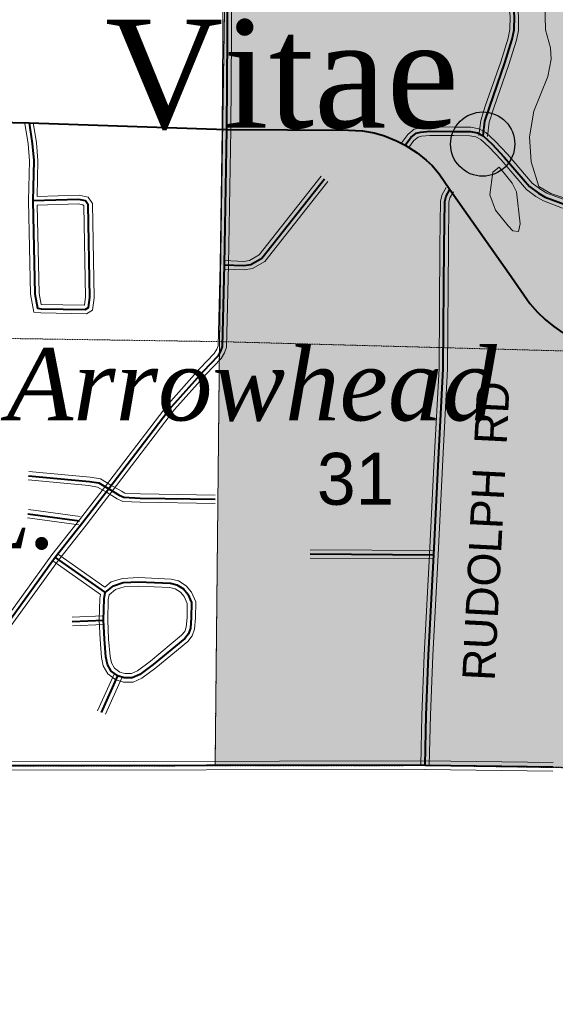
# Model space of a CAD drawing. Extents: x 290250 to 590026, y 44066 to 275711.
# Tile 22 of 121: x 391361 to 398046, y 96877 to 109154. Entities that reach past the tile are written whole.
import ezdxf

# ---------------------------------------------------------------- set-up
doc = ezdxf.new("R2010")
doc.units = 0
doc.header["$MEASUREMENT"] = 0
doc.linetypes.add('Wisdot1', pattern=[0.0625, 0.03125, -0.03125])
doc.linetypes.add('Wisdot4', pattern=[0.28125, 0.125, -0.0625, 0.03125, -0.0625])
for name, color, linetype, lineweight in [('C_bnd_county', 240, 'Wisdot4', 25), ('C_bnd_section', 240, 'Wisdot1', 15), ('C_city_unc_place_fill', 240, 'Continuous', 25), ('C_forest_state_bnd', 240, 'Continuous', 9), ('C_forest_state_bnd_fill', 245, 'Continuous', 25), ('C_lake', 240, 'Continuous', 9), ('C_lake_fill', 247, 'Continuous', 25), ('C_sth', 240, 'Continuous', 40), ('C_twnrd', 240, 'Continuous', 13), ('C_twnrd_txt', 240, 'Continuous', 13)]:
    doc.layers.add(name, color=color, linetype=linetype, lineweight=lineweight)
for name, color, linetype in [('C_bnd_section_line_txt', 240, 'Continuous'), ('C_city_unc_place', 240, 'Continuous'), ('C_city_unc_place_txt', 240, 'Continuous'), ('C_lake_txt', 240, 'Continuous')]:
    doc.layers.add(name, color=color, linetype=linetype)
doc.layers.add('C_twnrd_mask', color=7, linetype='Continuous', lineweight=40, true_color=0xffffff)
doc.styles.add('Source Sans Pro', font='SourceSansPro-Regular.ttf')
doc.styles.add('Times New Roman', font='times.ttf')
doc.styles.add('Times New Roman Italic', font='timesi.ttf')

# ---------------------------------------------------------------- blocks, each defined once
blk = doc.blocks.new('Map-hatch-to-back')
at = {"layer": 'C_forest_state_bnd_fill'}
h = blk.add_hatch(color=256, dxfattribs=at)
h.dxf.hatch_style = 1
h.paths.add_polyline_path([(457192, 99780), (457071, 110129), (456960, 115397), (456839, 120509), (456727, 125653), (456668, 128184), (457693, 130365), (455903, 130368), (455857, 135636), (455856, 140769), (455857, 146210), (455890, 151412), (455891, 154601), (455891, 154601), (455927, 159754), (455942, 162106), (455948, 162494), (455981, 165555), (456010, 167376), (456009, 172543), (456012, 174366), (456009, 177882), (455872, 183119), (455869, 183940), (455867, 184340), (455854, 188338), (455876, 192909), (455888, 193608), (455887, 198960), (450618, 198809), (445350, 198809), (440081, 198740), (437834, 198605), (434837, 198680), (430269, 198626), (429534, 198611), (424336, 198953), (413697, 199055), (410853, 199015), (409941, 199006), (407590, 198992), (402893, 199032), (393645, 198946), (390874, 198953), (387492, 198920), (387428, 201581), (387036, 204177), (386351, 204197), (384694, 204248), (383997, 204269), (382804, 204305), (381803, 204335), (381640, 204329), (381244, 204313), (380724, 204293), (380372, 204279), (380055, 204267), (376600, 204131), (373930, 204094), (373435, 204087), (371501, 204060), (371373, 204058), (370103, 204082), (370074, 204082), (366451, 204112), (363479, 204206), (360806, 204291), (360806, 204291), (360503, 204299), (358919, 204340), (358919, 204340), (357521, 204376), (355706, 204423), (350642, 204421), (345406, 204420), (340120, 204407), (340182, 209732), (339454, 209738), (338292, 209749), (334711, 209747), (334864, 215067), (334759, 220236), (334547, 225557), (332168, 225558), (329656, 225571), (329494, 219052), (329589, 214995), (329541, 205760), (329502, 199147), (329523, 195773), (329422, 193936), (329407, 189743), (329414, 178195), (329387, 171873), (329421, 162232), (334487, 162268), (339788, 162304), (345127, 162325), (350297, 162324), (355618, 162319), (358372, 162309), (360725, 162346), (361487, 162342), (363616, 162315), (364605, 162302), (367808, 162281), (371603, 162278), (371658, 156563), (371656, 152573), (371611, 145991), (371585, 140795), (371567, 135631), (371536, 133577), (371630, 130397), (372912, 130398), (372908, 126396), (372672, 121323), (372439, 115964), (377825, 116081), (383113, 115933), (387964, 115944), (388391, 115937), (393979, 115671), (393933, 110366), (393855, 105140), (393800, 99853), (396420, 99858), (399110, 99817), (404406, 99831), (409694, 99762), (414874, 99863), (420191, 99795), (425516, 99823), (433328, 99812), (436132, 99777), (442676, 99707), (446624, 99722), (451905, 99689), (453527, 99700)])
at = {"layer": 'C_lake_fill'}
h = blk.add_hatch(color=256, dxfattribs=at)
h.dxf.hatch_style = 1
h.paths.add_polyline_path([(400486, 108161), (400817, 107865), (400933, 107781), (401077, 107755), (401462, 107786), (401940, 107737), (402201, 107613), (402379, 107603), (402436, 107715), (402517, 107683), (402532, 107536), (402452, 107329), (402441, 107208), (402555, 107060), (402782, 106935), (403094, 106763), (403222, 106782), (403363, 106847), (403413, 106939), (403360, 107070), (403277, 107173), (403345, 107300), (403411, 107382), (403401, 107442), (403275, 107503), (403085, 107538), (403003, 107611), (402997, 107687), (403043, 107787), (403197, 107943), (403275, 107972), (403338, 108027), (403286, 108123), (403251, 108247), (403335, 108359), (403369, 108485), (403362, 108587), (403356, 108670), (403280, 108781), (403169, 108835), (403037, 108834), (402906, 108777), (402763, 108633), (402749, 108587), (402741, 108504), (402720, 108427), (402639, 108376), (402479, 108397), (402394, 108466), (402435, 108713), (402567, 108858), (402693, 108933), (403001, 109000), (403321, 109161), (403424, 109251), (403551, 109320), (403675, 109452), (403779, 109629), (403864, 109708), (404002, 109773), (404144, 109819), (404177, 109846), (404254, 109920), (404300, 110024), (404527, 110262), (404718, 110457), (404831, 110695), (404957, 110794), (405070, 110926), (405171, 111077), (405198, 111187), (405196, 111244), (405150, 111397), (405064, 111607), (405032, 111791), (404972, 111994), (404854, 112141), (404628, 112365), (404441, 112526), (404221, 112670), (403983, 112784), (403836, 112779), (403740, 112716), (403644, 112626), (403509, 112595), (403357, 112488), (403288, 112410), (403174, 112293), (403079, 112071), (402972, 111867), (402665, 111407), (402642, 111289), (402633, 111236), (402538, 111229), (402401, 111262), (402118, 111363), (401456, 111626), (401029, 111723), (400629, 111824), (400529, 111885), (400459, 111936), (400399, 112047), (400387, 112176), (400411, 112369), (400561, 112677), (400693, 113415), (400748, 113927), (400764, 114401), (400708, 114732), (400685, 114867), (400618, 114964), (400511, 115112), (400451, 115223), (400426, 115404), (400193, 115726), (399910, 115959), (399671, 116081), (399251, 116211), (398800, 116254), (398418, 116253), (397854, 116160), (397546, 116079), (397210, 115943), (397028, 115835), (396807, 115654), (396643, 115460), (396516, 115290), (396369, 115149), (396266, 115062), (396168, 115033), (396000, 114982), (395932, 114961), (395893, 114896), (395867, 114751), (395854, 114554), (395858, 114425), (395883, 114354), (395840, 114277), (395785, 114219), (395653, 114105), (395603, 114020), (395571, 113947), (395573, 113872), (395688, 113815), (395803, 113781), (395879, 113658), (395886, 113533), (396036, 113451), (396153, 113337), (396219, 113177), (396218, 113086), (396228, 113014), (396324, 112942), (396588, 112852), (396702, 112715), (396901, 112510), (397066, 112447), (397191, 112439), (397364, 112350), (397489, 112206), (397586, 111910), (397678, 111365), (397712, 111146), (397828, 110817), (397943, 110408), (397951, 110144), (397910, 109889), (397827, 109637), (397830, 109546), (397915, 109371), (397922, 109027), (397985, 108802), (397993, 108662), (397951, 108445), (397779, 108012), (397725, 107692), (397742, 107383), (397839, 107076), (397989, 106986), (398214, 106913), (398418, 106802), (398722, 106774), (399136, 106821), (399601, 106945), (399967, 107089), (400195, 107312), (400389, 107621), (400446, 107861), (400401, 107977), (400404, 108124)])
h = blk.add_hatch(color=256, dxfattribs=at)
h.dxf.hatch_style = 1
h.paths.add_polyline_path([(397422, 107218), (397343, 107317), (397266, 107251), (397229, 106969), (397300, 106779), (397457, 106583), (397516, 106521), (397588, 106515), (397607, 106610), (397561, 107006), (397509, 107114)])
blk = doc.blocks.new('ShieldBlk-25.0000')
at = {"layer": 'C_city_unc_place_fill'}
h = blk.add_hatch(color=256, dxfattribs=at)
h.dxf.hatch_style = 1
edge = h.paths.add_edge_path()
edge.add_ellipse((397139, 107603), major_axis=(369, -155), ratio=0.999976, start_angle=0, end_angle=360)
at = {"layer": 'C_city_unc_place', "ltscale": 0.5}
blk.add_ellipse((397139, 107603, 29), major_axis=(369, -155), ratio=0.999976, dxfattribs=at)

msp = doc.modelspace()

# ---------------------------------------------------------------- linework, layer by layer
at = {"layer": 'C_bnd_county', "ltscale": 0.5, "elevation": 9, "flags": 128}
msp.add_lwpolyline([(372805, 99851), (375436, 99855), (378050, 99840), (379193, 99826), (385697, 99846), (389548, 99859), (391392, 99851), (395637, 99855), (396420, 99858), (399110, 99817), (404406, 99831), (409694, 99762), (414874, 99863), (420191, 99795), (425516, 99823), (433328, 99812), (436132, 99777), (442676, 99707), (446624, 99722), (451905, 99689), (453527, 99700), (457192, 99780), (462474, 99881), (467716, 100045), (470459, 100089), (473206, 99871), (477825, 100227), (484145, 100581), (488973, 100890), (488900, 86020), (491786, 85803), (494524, 86000), (499814, 86519), (505179, 86165), (510873, 85919), (515602, 85075), (516320, 84967), (517532, 84857), (520913, 84601), (520828, 86108), (520750, 87251), (520707, 88286), (520610, 91181), (520515, 92455), (520425, 95132), (520106, 100195)], dxfattribs=at)
at = {"layer": 'C_bnd_section', "ltscale": 0.5, "elevation": 7, "flags": 128}
for points in [[(393961, 130322), (393902, 126176), (393957, 120950), (393979, 115671), (393933, 110366), (393855, 105140), (393800, 99853)], [(404183, 105003), (399291, 104993), (393855, 105140), (388588, 105218), (387456, 105261)]]:
    msp.add_lwpolyline(points, dxfattribs=at)
at = {"layer": 'C_forest_state_bnd', "ltscale": 0.5, "elevation": 100, "flags": 128}
msp.add_lwpolyline([(371536, 133577), (371630, 130397), (372912, 130398), (372908, 126396), (372672, 121323), (372439, 115964), (377825, 116081), (383113, 115933), (387964, 115944), (388391, 115937), (393979, 115671), (393933, 110366), (393933, 110366), (393855, 105140), (393800, 99853), (393800, 99853), (396420, 99858), (399110, 99817), (404406, 99831), (409694, 99762), (409694, 99762), (414874, 99863), (420191, 99795), (425516, 99823)], dxfattribs=at)
at = {"layer": 'C_lake', "ltscale": 0.5, "elevation": 4, "flags": 128}
for points in [[(397915, 109371), (397922, 109027), (397985, 108802), (397993, 108662), (397951, 108445), (397779, 108012), (397725, 107692), (397742, 107383), (397839, 107076), (397989, 106986), (398214, 106913)], [(397422, 107218), (397343, 107317), (397266, 107251), (397229, 106969), (397300, 106779), (397457, 106583), (397516, 106521), (397588, 106515), (397607, 106610), (397561, 107006), (397509, 107114), (397422, 107218)]]:
    msp.add_lwpolyline(points, dxfattribs=at)
at = {"layer": 'C_sth', "ltscale": 0.5, "elevation": 15, "flags": 128}
msp.add_lwpolyline([(388415, 107906), (389658, 107905), (391479, 107866), (393072, 107812), (393943, 107784), (395466, 107776), (395639, 107769), (395786, 107744), (395914, 107704), (396064, 107642), (396170, 107589), (396323, 107492), (396435, 107403), (396508, 107337), (396598, 107233), (396730, 107035), (397467, 105993), (397729, 105615), (397825, 105508), (397919, 105415), (398026, 105328), (398139, 105248)], dxfattribs=at)
at = {"layer": 'C_twnrd', "ltscale": 0.5}
for p, q in [((391471, 103046, 13), (392114, 102960, 13)), ((391457, 102941, 13), (392100, 102855, 13)), ((394987, 102545, 13), (396530, 102536, 13)), ((394987, 102439, 13), (396530, 102430, 13)), ((392016, 101703, 13), (392405, 101719, 13)), ((392020, 101597, 13), (392409, 101613, 13)), ((392334, 100537, 13), (392539, 100993, 13)), ((392431, 100493, 13), (392636, 100950, 13))]:
    msp.add_line(p, q, dxfattribs=at)
at = {"layer": 'C_twnrd', "ltscale": 0.5, "elevation": 13, "flags": 128}
for points in [[(397093, 107711), (397115, 107898), (397172, 108076), (397366, 108630), (397458, 108925), (397479, 109031), (397481, 109193), (397375, 110068)], [(397199, 107699), (397219, 107876), (397272, 108042), (397467, 108597), (397561, 108898), (397585, 109020), (397587, 109199), (397480, 110081)], [(393901, 109546), (393890, 107785)], [(394007, 109546), (393996, 107784)], [(391426, 107858), (391465, 107606), (391483, 107395), (391472, 106894), (391497, 105731), (391537, 105509), (391624, 105497), (392194, 105487), (392271, 105532), (392289, 105687), (392268, 106863), (392215, 106943), (392104, 106965), (391580, 106948)], [(391531, 107874), (391571, 107618), (391589, 107399), (391580, 106948)], [(396128, 107621), (396204, 107721), (396285, 107788), (396357, 107805), (396476, 107816), (396782, 107814), (396990, 107813), (397091, 107795), (397177, 107748), (397296, 107640), (397447, 107476), (397758, 107115), (397863, 107036), (397941, 106990), (398175, 106904)], [(393890, 107785), (393861, 106099), (393836, 105089), (393820, 105045), (393789, 104992), (393610, 104805), (393213, 104359), (392431, 103338), (392108, 102916), (391762, 102481), (391052, 101499)], [(393996, 107784), (393967, 106097), (393942, 105069), (393916, 104999), (393875, 104928), (393688, 104733), (393295, 104292), (392515, 103274), (392192, 102851), (391846, 102417), (391135, 101433)], [(396212, 107557), (396281, 107647), (396333, 107690), (396374, 107700), (396481, 107710), (396781, 107708), (396980, 107707), (397055, 107693), (397115, 107661), (397221, 107565), (397368, 107405), (397685, 107037), (397804, 106948), (397896, 106894), (398137, 106805)], [(393916, 106151), (394157, 106140), (394228, 106151), (394348, 106221), (395124, 107203)], [(393911, 106045), (394163, 106033), (394265, 106050), (394419, 106140), (395208, 107137)], [(396367, 99859), (396381, 100484), (396410, 101231), (396477, 102486), (396534, 103676), (396594, 104804), (396606, 106332), (396612, 106895), (396632, 106973), (396684, 107061)], [(396473, 99857), (396487, 100481), (396516, 101226), (396583, 102480), (396640, 103670), (396700, 104801), (396712, 106331), (396718, 106880), (396731, 106932), (396776, 107008)], [(391475, 103521), (392239, 103450), (392368, 103429), (392500, 103352), (392630, 103274), (392675, 103251), (392868, 103243), (393802, 103227)], [(391465, 103415), (392225, 103344), (392332, 103327), (392446, 103261), (392579, 103181), (392648, 103146), (392865, 103137), (393800, 103121)], [(391774, 102406), (392369, 101986)], [(391835, 102493), (392424, 102078), (392504, 102145), (392644, 102188), (392842, 102198), (393251, 102180), (393345, 102156), (393440, 102097), (393505, 102018), (393558, 101896), (393556, 101694), (393544, 101556), (393514, 101472), (393458, 101403), (393059, 101072), (392886, 100942), (392777, 100894), (392656, 100895), (392563, 100924), (392462, 100997), (392404, 101096), (392384, 101202), (392365, 101424), (392354, 101665), (392361, 101936), (392369, 101986)], [(396420, 99911), (390958, 99902), (389549, 99912)], [(396420, 99911), (398017, 99892)], [(396420, 99805), (390957, 99796), (389548, 99806)], [(396419, 99805), (398015, 99786)]]:
    msp.add_lwpolyline(points, dxfattribs=at)
for points in [[(391580, 106842), (391603, 105742), (391628, 105603), (391632, 105603), (392166, 105594), (392172, 105597), (392183, 105693), (392162, 106831), (392151, 106847), (392095, 106858)], [(392476, 101983), (392556, 102050), (392663, 102083), (392842, 102092), (393236, 102074), (393303, 102058), (393369, 102016), (393414, 101962), (393451, 101875), (393450, 101699), (393439, 101579), (393420, 101525), (393382, 101478), (392993, 101155), (392832, 101034), (392755, 101000), (392672, 101000), (392612, 101020), (392543, 101070), (392505, 101134), (392489, 101216), (392471, 101431), (392460, 101666), (392467, 101926)]]:
    msp.add_lwpolyline(points, close=True, dxfattribs=at)
at = {"layer": 'C_twnrd_mask', "ltscale": 0.5}
for p, q in [((391464, 102993, 12), (392107, 102907, 12)), ((394987, 102492, 12), (396530, 102483, 12)), ((392018, 101650, 12), (392407, 101666, 12)), ((392382, 100515, 12), (392588, 100972, 12))]:
    msp.add_line(p, q, dxfattribs=at)
at = {"layer": 'C_twnrd_mask', "ltscale": 0.5, "elevation": 12, "flags": 128}
for points in [[(397146, 107705), (397167, 107887), (397222, 108059), (397416, 108614), (397509, 108912), (397532, 109026), (397534, 109196), (397427, 110074)], [(393954, 109546), (393943, 107784)], [(391479, 107866), (391518, 107612), (391536, 107397), (391525, 106894), (391550, 105737), (391582, 105556), (391628, 105550), (392180, 105541), (392221, 105565), (392236, 105690), (392215, 106847), (392183, 106895), (392100, 106911), (391525, 106894)], [(393943, 107784), (393914, 106098), (393889, 105079), (393868, 105022), (393832, 104960), (393649, 104769), (393254, 104326), (392473, 103306), (392150, 102884), (391804, 102449), (391094, 101466)], [(396170, 107589), (396243, 107684), (396309, 107739), (396365, 107752), (396479, 107763), (396781, 107761), (396985, 107760), (397073, 107744), (397146, 107705), (397259, 107602), (397408, 107440), (397722, 107076), (397834, 106992), (397919, 106942), (398156, 106855)], [(393914, 106098), (394160, 106087), (394246, 106101), (394384, 106181), (395166, 107170)], [(396420, 99858), (396434, 100483), (396463, 101229), (396530, 102483), (396587, 103673), (396647, 104802), (396659, 106331), (396665, 106888), (396682, 106952), (396730, 107035)], [(391470, 103468), (392232, 103397), (392350, 103378), (392473, 103306), (392604, 103227), (392662, 103199), (392866, 103190), (393801, 103174)], [(391804, 102449), (392427, 102011), (392530, 102097), (392653, 102135), (392842, 102145), (393244, 102127), (393324, 102107), (393405, 102056), (393460, 101990), (393504, 101886), (393503, 101696), (393492, 101567), (393467, 101498), (393420, 101440), (393026, 101114), (392859, 100988), (392766, 100947), (392664, 100948), (392588, 100972), (392502, 101033), (392455, 101115), (392436, 101209), (392418, 101428), (392407, 101666), (392414, 101931), (392427, 102011)], [(396420, 99858), (390957, 99849), (389548, 99859)], [(396420, 99858), (398016, 99839)]]:
    msp.add_lwpolyline(points, dxfattribs=at)

# ---------------------------------------------------------------- block references
for name, p in [('Map-hatch-to-back', (0, 0)), ('ShieldBlk-25.0000', (0, 0, 100))]:
    msp.add_blockref(name, p)

# ---------------------------------------------------------------- texts
at = {"layer": 'C_bnd_section_line_txt', "ltscale": 0.5, "insert": (395553, 103425, 100), "char_height": 648, "attachment_point": 5, "rotation": 0, "line_spacing_factor": 0.8, "style": 'Source Sans Pro'}
msp.add_mtext('{\\C256;31}', dxfattribs=at)
at = {"layer": 'C_city_unc_place_txt', "ltscale": 0.5, "insert": (394636, 108465, 40), "char_height": 1350, "attachment_point": 5, "rotation": 0, "line_spacing_factor": 0.8, "style": 'Times New Roman'}
msp.add_mtext('Vitae', dxfattribs=at)
at = {"layer": 'C_lake_txt', "ltscale": 0.5, "char_height": 900, "attachment_point": 5, "rotation": 0, "line_spacing_factor": 0.8, "style": 'Times New Roman Italic'}
for s, insert in [('{\\C256;Arrowhead}', (394257, 104600, 50)), ('{\\C256;L.}', (391290, 103002, 50))]:
    msp.add_mtext(s, dxfattribs=dict(at, insert=insert))
at = {"layer": 'C_twnrd_txt', "ltscale": 0.5, "insert": (397183, 102779), "char_height": 405.05, "attachment_point": 5, "rotation": 87.0967, "line_spacing_factor": 0.8, "style": 'Source Sans Pro'}
msp.add_mtext('{\\W0.99998;\\C256;RUDOLPH  RD}', dxfattribs=at)

doc.saveas('drawing.dxf')
